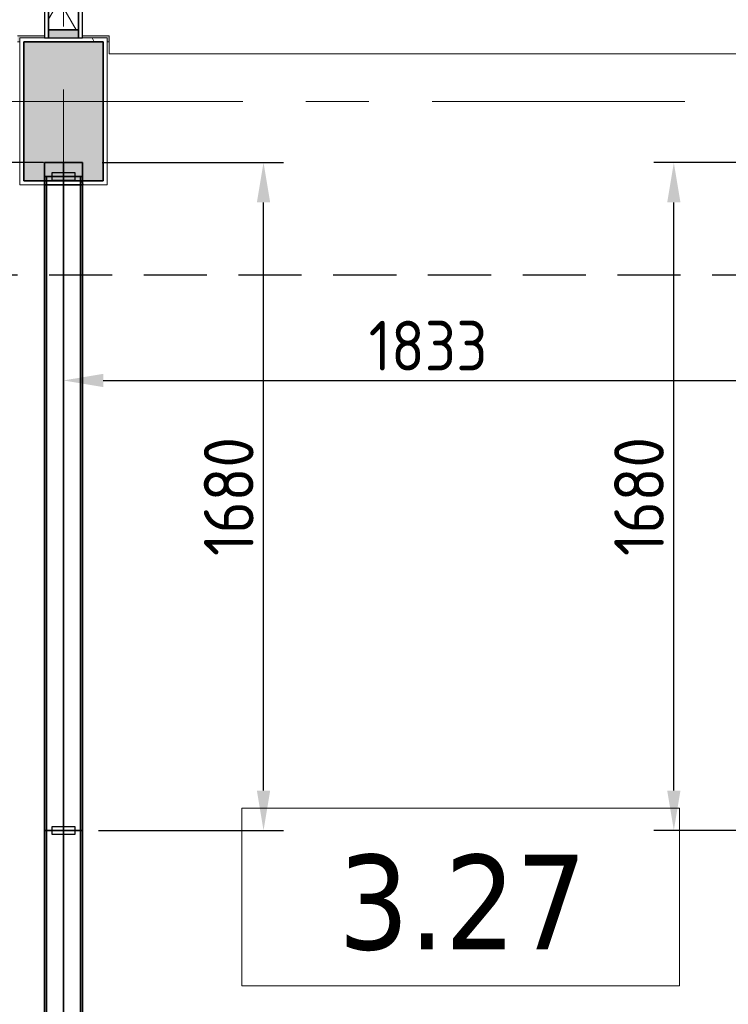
# Model space of a CAD drawing. Extents: x 3165 to 57695, y -7842 to 39081.
# Tile 31 of 248: x 9907 to 11688, y 33557 to 36034. Entities that reach past the tile are written whole.
import ezdxf
from ezdxf.enums import TextEntityAlignment as Align

# ---------------------------------------------------------------- set-up
doc = ezdxf.new("R2010")
doc.units = 0
doc.header["$LTSCALE"] = 50
doc.header["$PDSIZE"] = -5
doc.linetypes.add('HIDDEN2', pattern=[4.7625, 3.175, -1.5875])
doc.linetypes.add('Onderlegger 3e verdieping$0$stramien', pattern=[22.225, 12.7, -3.175, 3.175, -3.175])
doc.layers.get('0').update_dxf_attribs({"linetype": 'CONTINUOUS'})
doc.layers.get('DEFPOINTS').update_dxf_attribs({"linetype": 'CONTINUOUS'})
for name, color, linetype in [('AS-A38--_F----5', 2, 'CONTINUOUS'), ('AS-A38--_F---4-', 9, 'CONTINUOUS'), ('AS-I38-M_F----5_Muuraansluitingen', 7, 'CONTINUOUS'), ('AS-I38-M_F----5_Wandmodulen', 7, 'CONTINUOUS'), ('AS-L38--', 7, 'CONTINUOUS'), ('AS-L38--_F----5', 7, 'CONTINUOUS'), ('AS-L38--_F---4-', 7, 'CONTINUOUS'), ('AS-L38--_F-23--', 3, 'CONTINUOUS'), ('AS-L38--_F1-----', 2, 'CONTINUOUS'), ('AS-L38--_F123--', 7, 'CONTINUOUS'), ('AS-L38GL_F---4-', 2, 'CONTINUOUS'), ('AS-L38GL_F123--', 3, 'CONTINUOUS'), ('AS-M38--_F123--_Wandlengte', 1, 'CONTINUOUS')]:
    doc.layers.add(name, color=color, linetype=linetype)
doc.layers.add('AS-I38-1_F----5', color=2, linetype='CONTINUOUS', plot=False)
doc.layers.add('IWHULPLIJN', color=40, linetype='CONTINUOUS', plot=False)
for name, color, linetype, lineweight in [('Onderlegger 3e verdieping$0$A-AREA-IDEN', 8, 'CONTINUOUS', 18), ('Onderlegger 3e verdieping$0$A-DETL-MBND', 8, 'CONTINUOUS', 18), ('Onderlegger 3e verdieping$0$A-FLOR-OTLN', 8, 'CONTINUOUS', 18), ('Onderlegger 3e verdieping$0$A-GENM', 8, 'CONTINUOUS', 18), ('Onderlegger 3e verdieping$0$A-GLAZ', 8, 'CONTINUOUS', 25), ('Onderlegger 3e verdieping$0$A-GLAZ-CWMG', 8, 'CONTINUOUS', 18), ('Onderlegger 3e verdieping$0$A-WALL-MBNI', 8, 'CONTINUOUS', 25), ('Onderlegger 3e verdieping$0$S-COLS', 8, 'CONTINUOUS', 18), ('Onderlegger 3e verdieping$0$S-GRID', 8, 'CONTINUOUS', 18)]:
    doc.layers.add(name, color=color, linetype=linetype, lineweight=lineweight)
doc.styles.add('Onderlegger 3e verdieping$0$Tahoma_1', font='TAHOMA.TTF', dxfattribs={"height": 238.040123})
doc.styles.get("Standard").update_dxf_attribs({"font": 'isocp.shx'})
doc.dimstyles.new('CWall_F2_Wandlengte', dxfattribs={"dimscale": 50, "dimtxt": 2.5, "dimasz": 2, "dimexe": 1, "dimexo": 1, "dimgap": 0.5, "dimtad": 1, "dimdec": 0, "dimdsep": 46, "dimtxsty": 'Standard', "dimcen": 2.5, "dimclrt": 2, "dimadec": 0, "dimazin": 0, "dimtfac": 1, "dimtdec": 0, "dimtix": 1, "dimtmove": 2, "dimatfit": 0, "dimfxl": 0, "dimtolj": 1, "dimtzin": 0, "dimarcsym": 0})
pattern_1 = [(60, (616, 2090), (-43300, 25000), [300, -50000]), (60, (690, 2164), (-43300, 25000), [100, -50000]), (60, (645, 2190), (-43300, 25000), [100, -50000]), (150, (780, 2170), (-25000, -43300), [200, -50000])]
pattern_2 = [(0, (691.5, 1360), (29.7656, 59.5312), [0, -59.5312])]
pattern_3 = [(60, (616, 1230), (-43300, 25000), [300, -50000]), (60, (690, 1304), (-43300, 25000), [100, -50000]), (60, (645, 1330), (-43300, 25000), [100, -50000]), (150, (780, 1310), (-25000, -43300), [200, -50000])]
pattern_4 = [(60, (616, 370), (-43300, 25000), [300, -50000]), (60, (690, 444), (-43300, 25000), [100, -50000]), (60, (645, 470), (-43300, 25000), [100, -50000]), (150, (780, 450), (-25000, -43300), [200, -50000])]
pattern_5 = [(60, (750, 370), (-43300, 25000), [300, -50000]), (60, (820, 444), (-43300, 25000), [100, -50000]), (60, (776, 470), (-43300, 25000), [100, -50000]), (150, (910, 450), (-25000, -43300), [200, -50000])]
pattern_6 = [(60, (750, 1230), (-43300, 25000), [300, -50000]), (60, (820, 1304), (-43300, 25000), [100, -50000]), (60, (776, 1330), (-43300, 25000), [100, -50000]), (150, (910, 1310), (-25000, -43300), [200, -50000])]
pattern_7 = [(0, (822.5, 1360), (29.7656, 59.5312), [0, -59.5312])]
pattern_8 = [(60, (750, 2090), (-43300, 25000), [300, -50000]), (60, (820, 2164), (-43300, 25000), [100, -50000]), (60, (776, 2190), (-43300, 25000), [100, -50000]), (150, (910, 2170), (-25000, -43300), [200, -50000])]

# ---------------------------------------------------------------- blocks, each defined once
blk = doc.blocks.new('Onderlegger 3e verdieping$0$42_KA leemstuc betonkolomafwerking - Type-V76-Plotview 3e Verdieping - schaal 1 op 100')
at = {"layer": 'Onderlegger 3e verdieping$0$A-GENM'}
h = blk.add_hatch(dxfattribs=at)
h.set_pattern_fill('FP_173', color=256, style=0, pattern_type=2)
h.set_pattern_definition([(0, (-10183.6, -35895.2), (406.4, 101.6), [33.528, -271.272, 33.528, -1896.872]), (0, (-10183.6, -35895.2), (406.4, 101.6), [-338.328, -271.272, 33.528, -576.072, -1016]), (0, (-10183.6, -35895.2), (406.4, 101.6), [-1219.2, 33.528, -271.272, 33.528, -677.672]), (0, (-10183.6, -35895.2), (406.4, 101.6), [-1557.528, -169.672, 33.528, -474.472]), (120, (-10031.2, -35844.4), (-291.18818, 301.15272), [33.528, -271.272, 33.528, -1896.872]), (120, (-10031.2, -35844.4), (-291.18818, 301.15272), [-338.328, -271.272, 33.528, -576.072, -1016]), (120, (-10031.2, -35844.4), (-291.18818, 301.15272), [-1219.2, 33.528, -271.272, 33.528, -677.672]), (120, (-10031.2, -35844.4), (-291.18818, 301.15272), [-1557.528, -169.672, 33.528, -474.472]), (240, (-9980.4, -35641.2), (-115.21182, -402.75272), [33.528, -271.272, 33.528, -1896.872]), (240, (-9980.4, -35641.2), (-115.21182, -402.75272), [-338.328, -271.272, 33.528, -576.072, -1016]), (240, (-9980.4, -35641.2), (-115.21182, -402.75272), [-1219.2, 33.528, -271.272, 33.528, -677.672]), (240, (-9980.4, -35641.2), (-115.21182, -402.75272), [-1557.528, -169.672, 33.528, -474.472])])
h.paths.add_polyline_path([(-277, -277), (-57, -277), (-57, 93), (-277, 93), (-277, -48)], flags=0)
h.paths.add_polyline_path([(-267, -267), (-267, 83), (-67, 83), (-67, -267)], flags=0)
for p, q in [((-57, 93), (-277, 93)), ((-277, 93), (-277, -277)), ((-267, 83), (-67, 83)), ((-267, -267), (-267, 83)), ((-67, 83), (-67, -267)), ((-57, -277), (-57, 93)), ((-67, -267), (-267, -267)), ((-277, -277), (-57, -277))]:
    blk.add_line(p, q, dxfattribs=at)
blk = doc.blocks.new('Onderlegger 3e verdieping$0$22_KA_systeempanel_dicht - staal-10156846-Plotview 3e Verdieping - schaal 1 op 100')
at = {"layer": 'Onderlegger 3e verdieping$0$A-GLAZ', "lineweight": 18}
h = blk.add_hatch(color=256, dxfattribs=at)
h.paths.add_polyline_path([(-50, 37.5), (-50, -37.5), (-30, -37.5), (-30, 37.5)], flags=0)
h.paths.add_polyline_path([(30, -37.5), (50, -37.5), (50, 37.5), (30, 37.5)], flags=0)
h = blk.add_hatch(dxfattribs=at)
h.set_pattern_fill('FP_232', color=256, style=0, pattern_type=2)
h.set_pattern_definition([(330, (-36038.2, 10016.6), (60, 103.92305), []), (30, (-36038.2, 10016.6), (-60, 103.92305), [])])
h.paths.add_polyline_path([(-30, -37.5), (30, -37.5), (30, 37.5), (-30, 37.5)], flags=0)
at = {"layer": 'Onderlegger 3e verdieping$0$A-GLAZ'}
for p, q in [((50, 47.5), (-50, 47.5)), ((-50, 47.5), (-50, 37.5)), ((-50, 37.5), (50, 37.5)), ((-30, 37.5), (-50, 37.5)), ((-50, 37.5), (-50, -37.5)), ((30, 37.5), (-30, 37.5)), ((-30, 37.5), (-30, -37.5)), ((-30, -37.5), (-30, 37.5)), ((30, -37.5), (30, 37.5)), ((50, 37.5), (30, 37.5)), ((30, 37.5), (30, -37.5)), ((50, 37.5), (50, 47.5)), ((50, -37.5), (50, 37.5)), ((50, -37.5), (-50, -37.5)), ((-50, -37.5), (-50, -47.5)), ((-50, -37.5), (-30, -37.5)), ((-50, -47.5), (50, -47.5)), ((-30, -37.5), (30, -37.5)), ((30, -37.5), (50, -37.5)), ((50, -47.5), (50, -37.5))]:
    blk.add_line(p, q, dxfattribs=at)
blk = doc.blocks.new('Onderlegger 3e verdieping$0$43_KA_stucwerk tegen borstwering onderkant verdieping1 - 43_KA_stucwerk tegen borstwering onderkant verdieping-10163052-Plotview 3e Verdieping - schaal 1 op 100')
at = {"layer": 'Onderlegger 3e verdieping$0$A-DETL-MBND'}
h = blk.add_hatch(color=256, dxfattribs=at)
h.paths.add_polyline_path([(54137, 2578.2), (54286.6, 2578.2), (54286.6, 3088), (54283.1, 3088), (54282, 2828.4), (54216.6, 2828.4), (54216.6, 2668.2), (54036.6, 2667.4), (54036.6, 2578.2)], flags=0)
h.paths.add_polyline_path([(54286.6, 4401), (54286.6, 4921.4), (54283.1, 4921.4), (54283.1, 4401)], flags=0)
h.paths.add_polyline_path([(54212.4, 4491.5), (54212.4, 4551.9), (54207.4, 4551.9), (54207.4, 4496.5), (54186.6, 4496.5), (54186.6, 4491.5), (54207.4, 4491.5)], flags=0)
h.paths.add_polyline_path([(54212.4, 4771.9), (54212.4, 4831.9), (54186.6, 4831.9), (54187.6, 4826.9), (54207.4, 4826.9), (54207.4, 4771.9)], flags=0)
h.paths.add_polyline_path([(54283.1, 6234.4), (54286.6, 6234.4), (54286.6, 6754.7), (54283.1, 6754.7), (54283.1, 6324.9)], flags=0)
h.paths.add_polyline_path([(54197.4, 6324.9), (54212.4, 6324.9), (54212.4, 6385.2), (54207.4, 6385.2), (54207.4, 6329.9), (54186.6, 6329.9), (54186.6, 6324.9), (54191.6, 6324.9)], flags=0)
h.paths.add_polyline_path([(54212.4, 6605.2), (54212.4, 6665.2), (54186.6, 6665.2), (54187.6, 6660.2), (54207.4, 6660.2), (54207.4, 6605.2)], flags=0)
h.paths.add_polyline_path([(54283.1, 8067.7), (54286.6, 8067.7), (54286.6, 8280.9), (54283.1, 8280.9), (54283.1, 8132.1)], flags=0)
h.paths.add_polyline_path([(54207.4, 8158.2), (54212.4, 8158.2), (54212.4, 8218.5), (54207.4, 8218.5), (54207.4, 8163.2), (54186.6, 8163.2), (54186.6, 8158.2), (54197.4, 8158.2)], flags=0)
h.paths.add_polyline_path([(54286.6, 8375.9), (54286.6, 8588.1), (54283.1, 8588.1), (54283.1, 8375.9)], flags=0)
h.paths.add_polyline_path([(54212.4, 8438.5), (54212.4, 8498.5), (54186.6, 8498.5), (54187.6, 8493.5), (54207.4, 8493.5), (54207.4, 8438.5)], flags=0)
h.paths.add_polyline_path([(54283.1, 9901.1), (54286.6, 9901.1), (54286.6, 10421.4), (54283.1, 10421.4), (54283.1, 9991.5)], flags=0)
h.paths.add_polyline_path([(54212.4, 9991.5), (54212.4, 10051.9), (54207.4, 10051.9), (54207.4, 9996.5), (54186.6, 9996.5), (54186.6, 9991.5), (54207.4, 9991.5)], flags=0)
h.paths.add_polyline_path([(54212.4, 10271.9), (54212.4, 10331.9), (54186.6, 10331.9), (54187.6, 10326.9), (54207.4, 10326.9), (54207.4, 10271.9)], flags=0)
h.paths.add_polyline_path([(54283.1, 11734.4), (54286.6, 11734.4), (54286.6, 11947.7), (54283.1, 11947.7), (54283.1, 11813)], flags=0)
h.paths.add_polyline_path([(54197.4, 11824.9), (54212.4, 11824.9), (54212.4, 11885.2), (54207.4, 11885.2), (54207.4, 11829.9), (54186.6, 11829.9), (54186.6, 11824.9)], flags=0)
h.paths.add_polyline_path([(54283.1, 12042.7), (54286.6, 12042.7), (54286.6, 12254.7), (54283.1, 12254.7), (54283.1, 12165.2)], flags=0)
h.paths.add_polyline_path([(54212.4, 12105.2), (54212.4, 12165.2), (54186.6, 12165.2), (54187.6, 12160.2), (54207.4, 12160.2), (54207.4, 12105.2)], flags=0)
h.paths.add_polyline_path([(54283.1, 13567.7), (54286.6, 13567.7), (54286.6, 14088.7), (54283.1, 14088.7), (54283.1, 13658.2)], flags=0)
h.paths.add_polyline_path([(54207.4, 13658.2), (54212.4, 13658.2), (54212.4, 13718.5), (54207.4, 13718.5), (54207.4, 13663.2), (54186.6, 13663.2), (54186.6, 13658.2), (54197.4, 13658.2)], flags=0)
h.paths.add_polyline_path([(54207.4, 13938.5), (54212.4, 13938.5), (54212.4, 13998.5), (54186.6, 13998.5), (54187.6, 13993.5), (54207.4, 13993.5), (54207.4, 13958.5)], flags=0)
h.paths.add_polyline_path([(54286.6, 15401.7), (54286.6, 15922), (54283.1, 15922), (54283.1, 15401.7)], flags=0)
h.paths.add_polyline_path([(54186.6, 15491.5), (54212.4, 15491.5), (54212.4, 15551.9), (54207.4, 15551.9), (54207.4, 15496.5), (54186.6, 15496.5), (54186.6, 15493.9)], flags=0)
h.paths.add_polyline_path([(54207.4, 15771.9), (54212.4, 15771.9), (54212.4, 15831.9), (54186.6, 15831.9), (54187.6, 15826.9), (54207.4, 15826.9), (54207.4, 15791.9)], flags=0)
h.paths.add_polyline_path([(54283.1, 17235), (54286.6, 17235), (54286.6, 17447.4), (54283.1, 17447.4), (54283.1, 17324.9)], flags=0)
h.paths.add_polyline_path([(54207.4, 17324.9), (54212.4, 17324.9), (54212.4, 17385.2), (54207.4, 17385.2), (54207.4, 17329.9), (54186.6, 17329.9), (54186.6, 17324.9), (54197.4, 17324.9)], flags=0)
h.paths.add_polyline_path([(54286.6, 17542.4), (54286.6, 17755.4), (54283.1, 17755.4), (54283.1, 17542.4)], flags=0)
h.paths.add_polyline_path([(54212.4, 17605.2), (54212.4, 17665.2), (54186.6, 17665.2), (54187.6, 17660.2), (54207.4, 17659.2), (54207.4, 17605.2)], flags=0)
h.paths.add_polyline_path([(54286.6, 19068.4), (54286.6, 19278.7), (54283.1, 19278.7), (54283.1, 19068.4)], flags=0)
h.paths.add_polyline_path([(54197.4, 19158.2), (54212.4, 19158.2), (54212.4, 19218.5), (54207.4, 19218.5), (54207.4, 19163.2), (54186.6, 19163.2), (54186.6, 19158.2), (54191.6, 19158.2)], flags=0)
h.paths.add_polyline_path([(54286.6, 19373.7), (54286.6, 19588), (54283.1, 19588), (54283.1, 19373.7)], flags=0)
h.paths.add_polyline_path([(54207.4, 19438.5), (54212.4, 19438.5), (54212.4, 19498.5), (54186.6, 19498.5), (54186.6, 19493.5), (54207.4, 19493.5), (54207.4, 19458.5)], flags=0)
h.paths.add_polyline_path([(54286.6, 20901), (54286.6, 21113.7), (54283.1, 21113.7), (54283.1, 20901)], flags=0)
h.paths.add_polyline_path([(54187.7, 20991.2), (54212.4, 20991.2), (54212.4, 21051.9), (54207.4, 21051.9), (54207.4, 20996.2), (54186.6, 20996.2), (54186.6, 20991.2)], flags=0)
h.paths.add_polyline_path([(54283.1, 21208.7), (54286.6, 21208.7), (54286.6, 21421.4), (54283.1, 21421.4), (54283.1, 21331.5)], flags=0)
h.paths.add_polyline_path([(54212.4, 21271.9), (54212.4, 21331.5), (54186.6, 21331.5), (54186.6, 21326.5), (54207.4, 21326.5), (54207.4, 21271.9)], flags=0)
h.paths.add_polyline_path([(54286.6, 22734.4), (54286.6, 23254.7), (54283.1, 23254.7), (54283.1, 22734.4)], flags=0)
h.paths.add_polyline_path([(54197.4, 22824.9), (54212.4, 22824.9), (54212.4, 22885.2), (54207.4, 22885.2), (54207.4, 22829.9), (54186.6, 22829.9), (54187.7, 22824.9), (54191.6, 22824.9)], flags=0)
h.paths.add_polyline_path([(54212.4, 23105.2), (54212.4, 23165.2), (54186.6, 23165.2), (54186.6, 23160.2), (54207.4, 23160.2), (54207.4, 23105.2)], flags=0)
h.paths.add_polyline_path([(54286.6, 24567.7), (54286.6, 25088), (54283.1, 25088), (54283.1, 24567.7)], flags=0)
h.paths.add_polyline_path([(54186.6, 24658.2), (54212.4, 24658.2), (54212.4, 24718.5), (54207.4, 24718.5), (54207.4, 24663.2), (54186.6, 24663.2)], flags=0)
h.paths.add_polyline_path([(54212.4, 24938.5), (54212.4, 24998.5), (54186.6, 24998.5), (54186.6, 24993.5), (54207.4, 24993.5), (54207.4, 24938.5)], flags=0)
h.paths.add_polyline_path([(54286.6, 26401), (54286.6, 26614.2), (54283.1, 26614.2), (54283.1, 26401)], flags=0)
h.paths.add_polyline_path([(54212.4, 26491.5), (54212.4, 26551.9), (54207.4, 26551.9), (54207.4, 26496.5), (54186.6, 26496.5), (54187.7, 26491.5), (54207.4, 26491.5)], flags=0)
h.paths.add_polyline_path([(54286.6, 26709.2), (54286.6, 26921.4), (54283.1, 26921.4), (54283.1, 26709.2)], flags=0)
h.paths.add_polyline_path([(54212.4, 26771.9), (54212.4, 26831.9), (54186.6, 26831.9), (54186.6, 26826.9), (54207.4, 26826.9), (54207.4, 26771.9)], flags=0)
h.paths.add_polyline_path([(54283.1, 28234.4), (54286.6, 28234.4), (54286.6, 28754.7), (54283.1, 28754.7), (54283.1, 28268.9)], flags=0)
h.paths.add_polyline_path([(54197.4, 28324.9), (54212.4, 28324.9), (54212.4, 28385.2), (54207.4, 28385.2), (54207.4, 28329.9), (54186.6, 28329.9), (54187.7, 28324.9)], flags=0)
h.paths.add_polyline_path([(54212.4, 28605.2), (54212.4, 28665.2), (54186.6, 28665.2), (54186.6, 28660.2), (54207.4, 28660.2), (54207.4, 28605.2)], flags=0)
h.paths.add_polyline_path([(54283.1, 30067.7), (54286.6, 30067.7), (54286.6, 30280.9), (54283.1, 30280.9), (54283.1, 30158.2)], flags=0)
h.paths.add_polyline_path([(54191.6, 30158.2), (54212.4, 30158.2), (54212.4, 30218.5), (54207.4, 30217.6), (54207.4, 30163.2), (54186.6, 30163.2), (54187.7, 30158.2)], flags=0)
h.paths.add_polyline_path([(54286.6, 30375.9), (54286.6, 30588), (54283.1, 30588), (54283.1, 30375.9)], flags=0)
h.paths.add_polyline_path([(54207.4, 30438.5), (54212.4, 30438.5), (54212.4, 30498.5), (54186.6, 30498.5), (54186.6, 30493.5), (54207.4, 30493.5), (54207.4, 30458.5)], flags=0)
h.paths.add_polyline_path([(54283.1, 31901), (54286.6, 31901), (54286.6, 32421.4), (54283.1, 32421.4), (54283.1, 31949.8)], flags=0)
h.paths.add_polyline_path([(54187.7, 31991.5), (54212.4, 31991.5), (54212.4, 32051.9), (54207.4, 32051.9), (54207.4, 31996.5), (54186.6, 31996.5), (54186.6, 31991.5)], flags=0)
h.paths.add_polyline_path([(54207.4, 32271.9), (54212.4, 32271.9), (54212.4, 32331.9), (54186.6, 32331.9), (54186.6, 32326.9), (54207.4, 32326.9), (54207.4, 32291.9)], flags=0)
h.paths.add_polyline_path([(54286.6, 33734.4), (54286.6, 34255.4), (54283.1, 34255.4), (54283.1, 33734.4)], flags=0)
h.paths.add_polyline_path([(54186.6, 33824.9), (54212.4, 33824.9), (54212.4, 33885.2), (54207.4, 33885.2), (54207.4, 33829.9), (54186.6, 33829.9)], flags=0)
h.paths.add_polyline_path([(54207.4, 34105.2), (54212.4, 34105.2), (54212.4, 34165.2), (54186.6, 34165.2), (54186.9, 34160.2), (54207.4, 34160.2), (54207.4, 34115)], flags=0)
h.paths.add_polyline_path([(54283.4, 35568.4), (54286.6, 35568.4), (54286.6, 36078.2), (54036.6, 36078.2), (54036.6, 35993.5), (54202.4, 35993.5), (54202.4, 35663.2), (54186.6, 35663.2), (54186.6, 35658.2), (54207.4, 35658.2), (54207.4, 35827.9), (54283.1, 35827.9), (54283.1, 35568.4)], flags=0)
h.paths.add_polyline_path([(19068.1, 35978.2), (19076.6, 35978.2), (19076.6, 36078.2), (18923.1, 36078.2), (18923.1, 36074.7), (19068.1, 36074.7), (19068.1, 35978.3)], flags=0)
h.paths.add_polyline_path([(17464.9, 35978.2), (17464.9, 35993.2), (17234.8, 35993.2), (17234.8, 35978.2), (17239.9, 35978.2), (17240, 35988.2), (17460, 35988.2), (17460, 35978.2)], flags=0)
h.paths.add_polyline_path([(15626.6, 35978.2), (15631.6, 35978.2), (15631.6, 35993.2), (15401.4, 35993.2), (15401.4, 35978.2), (15406.6, 35978.2), (15406.6, 35988.2), (15626.6, 35988.2)], flags=0)
h.paths.add_polyline_path([(13568.1, 35978.2), (13573.3, 35978.2), (13573.3, 35988.2), (13635.8, 35989.2), (13635.8, 35993.2), (13568.1, 35993.2), (13568.1, 35988.2)], flags=0)
h.paths.add_polyline_path([(13798.3, 35978.2), (13798.3, 35993.2), (13730.8, 35993.2), (13730.8, 35988.2), (13793.3, 35988.2), (13793.3, 35978.2)], flags=0)
h.paths.add_polyline_path([(11734.8, 35978.2), (11739.9, 35978.2), (11740, 35988.2), (11802.4, 35989), (11802.4, 35993.2), (11734.8, 35993.2), (11734.8, 35988.2)], flags=0)
h.paths.add_polyline_path([(10131.6, 35978.2), (10131.6, 35993.2), (10064.1, 35993.2), (10064.1, 35988.2), (10126.6, 35988.2), (10126.6, 35978.2)], flags=0)
h.paths.add_polyline_path([(11964.9, 35978.2), (11964.9, 35993.2), (11897.4, 35993.2), (11897.4, 35988.2), (11960, 35988.2), (11960, 35978.2)], flags=0)
h.paths.add_polyline_path([(9901.4, 35978.2), (9906.6, 35978.2), (9906.6, 35988.2), (9969.1, 35988.2), (9969.1, 35993.2), (9901.4, 35993.2), (9901.4, 35988.2)], flags=0)
h.paths.add_polyline_path([(8298.3, 35978.2), (8298.3, 35993.2), (8068.1, 35993.2), (8068.1, 35978.2), (8073.3, 35978.2), (8073.3, 35988.2), (8293.3, 35988.2), (8293.3, 35978.2)], flags=0)
h.paths.add_polyline_path([(6460, 35978.2), (6464.9, 35978.2), (6464.9, 35993.2), (6234.8, 35993.2), (6234.8, 35978.2), (6239.9, 35978.2), (6240, 35988.2), (6460, 35988.2)], flags=0)
h.paths.add_polyline_path([(4626.6, 35978.2), (4631.6, 35978.2), (4631.6, 35993.2), (4516.6, 35993.2), (4516.6, 35988.2), (4626.6, 35988.2)], flags=0)
h.paths.add_polyline_path([(11589.8, 36074.7), (11802.4, 36074.7), (11802.4, 36078.2), (11589.8, 36078.2)], flags=0)
h.paths.add_polyline_path([(13423.1, 36074.7), (13635.8, 36074.7), (13635.8, 36078.2), (13423.1, 36078.2)], flags=0)
h.paths.add_polyline_path([(17089.8, 36074.7), (17610.1, 36074.7), (17610.1, 36078.2), (17089.8, 36078.2)], flags=0)
h.paths.add_polyline_path([(10198.2, 36074.7), (10276.8, 36074.7), (10276.8, 36078.2), (10064.1, 36078.2), (10064.1, 36074.7), (10131.6, 36074.7)], flags=0)
h.paths.add_polyline_path([(13798.3, 36074.7), (13943.4, 36074.7), (13943.4, 36078.2), (13730.8, 36078.2), (13730.8, 36074.7)], flags=0)
h.paths.add_polyline_path([(15767.9, 36074.7), (15776.8, 36074.7), (15776.8, 36078.2), (15256.4, 36078.2), (15256.4, 36074.7), (15631.6, 36074.7)], flags=0)
h.paths.add_polyline_path([(12110.1, 36074.7), (12110.1, 36078.2), (11897.4, 36078.2), (11897.4, 36074.7), (12054.7, 36074.7)], flags=0)
h.paths.add_polyline_path([(4557, 36074.7), (4776.8, 36074.7), (4776.8, 36078.2), (4516.6, 36078.2), (4516.6, 36074.7)], flags=0)
h.paths.add_polyline_path([(9901.4, 36074.7), (9969.1, 36074.7), (9969.1, 36078.2), (9756.4, 36078.2), (9756.4, 36074.7), (9888.7, 36074.7)], flags=0)
h.paths.add_polyline_path([(8032.2, 36074.7), (8443.4, 36074.7), (8443.4, 36078.2), (7923.1, 36078.2), (7923.1, 36074.7)], flags=0)
h.paths.add_polyline_path([(6610.1, 36074.7), (6610.1, 36078.2), (6089.8, 36078.2), (6089.8, 36074.7), (6485, 36074.7)], flags=0)
blk.add_line((10126.6, 35978.2), (10126.6, 35988.2), dxfattribs=at)
blk = doc.blocks.new('Onderlegger 3e verdieping$0$vensterbank tweede verdieping2 - vensterbank tweede verdieping-12045771-Plotview 3e Verdieping - schaal 1 op 100')
at = {"layer": 'Onderlegger 3e verdieping$0$A-GLAZ', "lineweight": 18}
for p, q in [((9901.4, 35993.2), (9969.1, 35993.2)), ((10064.1, 35993.2), (10131.6, 35993.2)), ((10131.6, 35993.2), (10131.6, 35948.2)), ((10131.6, 35948.2), (11734.8, 35948.2))]:
    blk.add_line(p, q, dxfattribs=at)
blk = doc.blocks.new('Onderlegger 3e verdieping$0$00_KU ruimtetag groot - 00_KU ruimtetag groot-3653893-Plotview 3e Verdieping - schaal 1 op 100')
at = {"layer": 'Onderlegger 3e verdieping$0$A-AREA-IDEN'}
for p, q in [((5.5, 2.164), (-5.5, 2.164)), ((-5.5, 2.164), (-5.5, -2.302)), ((5.5, -2.302), (5.5, 2.164)), ((-5.5, -2.302), (5.5, -2.302))]:
    blk.add_line(p, q, dxfattribs=at)
blk = doc.blocks.new('Onderlegger 3e verdieping')
at = {"layer": 'Onderlegger 3e verdieping$0$S-COLS', "lineweight": 5}
blk.add_hatch(color=256, dxfattribs=at).paths.add_polyline_path([(10116.6, 35628.2), (10116.6, 35978.2), (9916.6, 35978.2), (9916.6, 35628.2)], flags=0)
at = {"layer": 'Onderlegger 3e verdieping$0$A-FLOR-OTLN'}
for p, q in [((9906.6, 35978.2), (9901.4, 35978.2)), ((10131.6, 35978.2), (10126.6, 35978.2))]:
    blk.add_line(p, q, dxfattribs=at)
at = {"layer": 'Onderlegger 3e verdieping$0$A-GLAZ-CWMG', "lineweight": 35}
blk.add_line((10064.1, 35618.2), (9969.1, 35618.2), dxfattribs=at)
at = {"layer": 'Onderlegger 3e verdieping$0$S-COLS', "lineweight": 35}
for p, q in [((10116.6, 35978.2), (9916.6, 35978.2)), ((9916.6, 35978.2), (9916.6, 35628.2)), ((10116.6, 35628.2), (10116.6, 35978.2)), ((9916.6, 35628.2), (10116.6, 35628.2))]:
    blk.add_line(p, q, dxfattribs=at)
at = {"layer": 'Onderlegger 3e verdieping$0$S-GRID', "linetype": 'Onderlegger 3e verdieping$0$stramien'}
for p, q in [((10016.6, 38080.6), (10016.6, 16252.6)), ((3164.6, 35828.2), (56107.8, 35828.2))]:
    blk.add_line(p, q, dxfattribs=at)
at = {"layer": 'Onderlegger 3e verdieping$0$A-AREA-IDEN', "xscale": 99.99999999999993, "yscale": 99.99999999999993, "zscale": 99.99999999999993}
blk.add_blockref('Onderlegger 3e verdieping$0$00_KU ruimtetag groot - 00_KU ruimtetag groot-3653893-Plotview 3e Verdieping - schaal 1 op 100', (11015, 33833.8), dxfattribs=at)
at = {"layer": 'Onderlegger 3e verdieping$0$A-GENM'}
blk.add_blockref('Onderlegger 3e verdieping$0$42_KA leemstuc betonkolomafwerking - Type-V76-Plotview 3e Verdieping - schaal 1 op 100', (10183.6, 35895.2), dxfattribs=at)
at = {"layer": 'Onderlegger 3e verdieping$0$A-GLAZ'}
blk.add_blockref('Onderlegger 3e verdieping$0$vensterbank tweede verdieping2 - vensterbank tweede verdieping-12045771-Plotview 3e Verdieping - schaal 1 op 100', (0, 0), dxfattribs=at)
at = {"layer": 'Onderlegger 3e verdieping$0$A-GLAZ', "lineweight": 18, "rotation": 90}
blk.add_blockref('Onderlegger 3e verdieping$0$22_KA_systeempanel_dicht - staal-10156846-Plotview 3e Verdieping - schaal 1 op 100', (10016.6, 36038.2), dxfattribs=at)
at = {"layer": 'Onderlegger 3e verdieping$0$A-WALL-MBNI', "lineweight": 18}
blk.add_blockref('Onderlegger 3e verdieping$0$43_KA_stucwerk tegen borstwering onderkant verdieping1 - 43_KA_stucwerk tegen borstwering onderkant verdieping-10163052-Plotview 3e Verdieping - schaal 1 op 100', (0, 0), dxfattribs=at)
at = {"layer": 'Onderlegger 3e verdieping$0$A-AREA-IDEN', "insert": (11019.6, 33933.1), "char_height": 238.04, "width": 768, "attachment_point": 2, "line_spacing_factor": 1.000232, "style": 'Onderlegger 3e verdieping$0$Tahoma_1'}
blk.add_mtext('3.27', dxfattribs=at)
blk = doc.blocks.new('BvnAans-_CTA01')
at = {"layer": 'AS-L38--_F----5', "color": 0, "invisible_edges": 10}
blk.add_3dface([(0, 0), (1, 0), (1, 0, 1), (0, 0, 1)], dxfattribs=at)
at = {"layer": 'AS-L38--_F---4-', "invisible_edges": 10}
for points in [[(0, 0.5), (1, 0.5), (1, 0.5, 1), (0, 0.5, 1)], [(0, -0.5), (1, -0.5), (1, -0.5, 1), (0, -0.5, 1)]]:
    blk.add_3dface(points, dxfattribs=at)
at = {"layer": 'AS-L38--_F---4-'}
blk.add_3dface([(0, -0.5, 1), (0, 0.5, 1), (1, 0.5, 1), (1, -0.5, 1)], dxfattribs=at)
blk = doc.blocks.new('OndrAans_CTA01')
at = {"layer": 'AS-L38--_F----5', "color": 0, "invisible_edges": 10}
blk.add_3dface([(0, 0), (1, 0), (1, 0, 1), (0, 0, 1)], dxfattribs=at)
at = {"layer": 'AS-L38--_F---4-', "invisible_edges": 10}
for points in [[(0, 0.5), (1, 0.5), (1, 0.5, 1), (0, 0.5, 1)], [(0, -0.5), (1, -0.5), (1, -0.5, 1), (0, -0.5, 1)]]:
    blk.add_3dface(points, dxfattribs=at)
at = {"layer": 'AS-L38--_F123--', "color": 0}
blk.add_3dface([(0, -0.5), (1, -0.5), (1, 0.5), (0, 0.5)], dxfattribs=at)
blk = doc.blocks.new('Q0WDSTL-_CTA01')
at = {"layer": 'AS-L38--_F-23--'}
for p, q in [((0, 0.3), (0, 0.5)), ((0, -0.3), (0, -0.5))]:
    blk.add_line(p, q, dxfattribs=at)
at = {"layer": 'AS-L38--_F-23--', "color": 1}
blk.add_lwpolyline([(0, 0.3), (1, 0.3), (1, -0.3), (0, -0.3)], dxfattribs=at)
at = {"layer": 'AS-L38--_F1-----'}
blk.add_lwpolyline([(0, 0.5), (0, -0.5)], dxfattribs=at)
blk = doc.blocks.new('QPGLAS--_CTA01')
at = {"layer": 'AS-L38--_F----5', "color": 0}
blk.add_3dface([(0, 0), (1, 0), (1, 0, 1), (0, 0, 1)], dxfattribs=at)
at = {"layer": 'AS-L38GL_F123--'}
blk.add_line((0, 0), (1, 0), dxfattribs=at)
at = {"layer": 'AS-L38GL_F---4-'}
mesh = blk.add_polymesh((6, 3), dxfattribs=at)
for k, corner in enumerate([(1, -0.45, 1), (1, -0.45), (1, -0.45), (0, -0.45, 1), (0, -0.45), (0, -0.45), (0, 0.45, 1), (0, 0.45), (0, -0.45), (1, 0.45, 1), (1, 0.45), (1, -0.45), (1, 0.45, 1), (1, 0.45, 1), (1, -0.45, 1), (0, 0.45, 1), (0, 0.45, 1), (0, -0.45, 1)]):
    mesh.set_mesh_vertex(divmod(k, 3), corner)
blk = doc.blocks.new('O4------_CTA01')
blk.add_blockref('QPGLAS--_CTA01', (0, 0))
blk = doc.blocks.new('QWND19--_CTA01')
at = {"layer": 'AS-A38--_F----5', "extrusion": (0, -1, 0)}
h = blk.add_hatch(dxfattribs=at)
h.set_pattern_fill('GLAS2', color=256, scale=50, angle=60, style=0, pattern_type=2)
h.set_pattern_definition(pattern_1)
h.paths.add_polyline_path([(0, 1780), (1383, 1780), (1383, 2660), (0, 2660)])
h = blk.add_hatch(dxfattribs=at)
h.set_pattern_fill('GLAS2', color=256, scale=50, angle=60, style=0, pattern_type=2)
h.set_pattern_definition(pattern_3)
h.paths.add_polyline_path([(0, 940), (1383, 940), (1383, 1780), (0, 1780)])
h = blk.add_hatch(dxfattribs=at)
h.set_pattern_fill('GLAS2', color=256, scale=50, angle=60, style=0, pattern_type=2)
h.set_pattern_definition(pattern_4)
h.paths.add_polyline_path([(0, 60), (1383, 60), (1383, 940), (0, 940)])
h = blk.add_hatch(dxfattribs=at)
h.set_pattern_fill('DOTS', color=256, scale=37.5, style=0)
h.set_pattern_definition(pattern_2)
h.paths.add_polyline_path([(10, 950), (1373, 950), (1373, 1770), (10, 1770)])
at = {"layer": 'AS-A38--_F---4-', "extrusion": (0, -1, 0)}
h = blk.add_hatch(dxfattribs=at)
h.set_pattern_fill('GLAS2', color=256, scale=50, angle=60, style=0, pattern_type=2)
h.set_pattern_definition(pattern_1)
h.paths.add_polyline_path([(0, 1780), (1383, 1780), (1383, 2660), (0, 2660)])
h = blk.add_hatch(dxfattribs=at)
h.set_pattern_fill('GLAS2', color=256, scale=50, angle=60, style=0, pattern_type=2)
h.set_pattern_definition(pattern_3)
h.paths.add_polyline_path([(0, 940), (1383, 940), (1383, 1780), (0, 1780)])
h = blk.add_hatch(dxfattribs=at)
h.set_pattern_fill('GLAS2', color=256, scale=50, angle=60, style=0, pattern_type=2)
h.set_pattern_definition(pattern_4)
h.paths.add_polyline_path([(0, 60), (1383, 60), (1383, 940), (0, 940)])
h = blk.add_hatch(dxfattribs=at)
h.set_pattern_fill('DOTS', color=256, scale=37.5, style=0)
h.set_pattern_definition(pattern_2)
h.paths.add_polyline_path([(10, 950), (1373, 950), (1373, 1770), (10, 1770)])
h = blk.add_hatch(dxfattribs=at)
h.set_pattern_fill('GLAS2', color=256, scale=50, angle=60, style=0, pattern_type=2)
h.set_pattern_definition(pattern_1)
h.paths.add_polyline_path([(0, 1780), (1383, 1780), (1383, 2660), (0, 2660)])
h = blk.add_hatch(dxfattribs=at)
h.set_pattern_fill('GLAS2', color=256, scale=50, angle=60, style=0, pattern_type=2)
h.set_pattern_definition(pattern_3)
h.paths.add_polyline_path([(0, 940), (1383, 940), (1383, 1780), (0, 1780)])
h = blk.add_hatch(dxfattribs=at)
h.set_pattern_fill('GLAS2', color=256, scale=50, angle=60, style=0, pattern_type=2)
h.set_pattern_definition(pattern_4)
h.paths.add_polyline_path([(0, 60), (1383, 60), (1383, 940), (0, 940)])
h = blk.add_hatch(dxfattribs=at)
h.set_pattern_fill('DOTS', color=256, scale=37.5, style=0)
h.set_pattern_definition(pattern_2)
h.paths.add_polyline_path([(10, 950), (1373, 950), (1373, 1770), (10, 1770)])
at = {"layer": 'DEFPOINTS'}
blk.add_point((0, 0, 2700), dxfattribs=at)
at = {"layer": 'AS-L38--', "yscale": 95}
for name, p, xscale, zscale in [('BvnAans-_CTA01', (0, 0, 2660), 1383, 40), ('OndrAans_CTA01', (0, 0), 1383, 60), ('Q0WDSTL-_CTA01', (0, 0), 10, 10), ('O4------_CTA01', (0, 0, 1780), 1383, 880), ('O4------_CTA01', (0, 0, 940), 1383, 840), ('O4------_CTA01', (0, 0, 60), 1383, 880)]:
    blk.add_blockref(name, p, dxfattribs=dict(at, xscale=xscale, zscale=zscale))
at = {"layer": 'AS-L38--', "xscale": 10, "yscale": 95, "zscale": 10, "rotation": 180}
blk.add_blockref('Q0WDSTL-_CTA01', (1383, 0), dxfattribs=at)
at = {"layer": 'AS-I38-1_F----5', "extrusion": (0, -1, 0)}
blk.add_text('2', height=90, dxfattribs=at).set_placement((40, 130))
at = {"layer": 'AS-I38-M_F----5_Wandmodulen', "extrusion": (0, -1, 0)}
blk.add_text('GH', height=125, rotation=90, dxfattribs=at).set_placement((691.5, 2750), align=Align.MIDDLE_LEFT)
blk = doc.blocks.new('*D204')
at = {"layer": 'AS-M38--_F123--_Wandlengte', "color": 0, "lineweight": -2}
for p, q in [((11849.9, 35190.2), (11849.9, 35076.4)), ((10016.6, 35156.3), (10016.6, 35076.4)), ((10116.6, 35126.4), (11749.9, 35126.4))]:
    blk.add_line(p, q, dxfattribs=at)
at = {"layer": 'AS-M38--_F123--_Wandlengte', "color": 0}
for points in [[(10116.6, 35143), (10116.6, 35109.7), (10016.6, 35126.4)], [(11749.9, 35143), (11749.9, 35109.7), (11849.9, 35126.4)]]:
    blk.add_solid(points, dxfattribs=at)
at = {"layer": 'DEFPOINTS', "color": 0}
for p in [(11849.9, 35240.2), (10016.6, 35206.3), (11849.9, 35126.4)]:
    blk.add_point(p, dxfattribs=at)
at = {"layer": 'AS-M38--_F123--_Wandlengte', "color": 2, "insert": (10933.3, 35213.9), "char_height": 125, "attachment_point": 5}
blk.add_mtext('\\A1;1833', dxfattribs=at)
blk = doc.blocks.new('QSRT14--_CTA01')
at = {"layer": 'AS-L38--_F----5', "invisible_edges": 4}
for points in [[(0, 0), (0, 0, 60), (35, 0, 60), (35, 0)], [(0, 0, 2660), (0, 0, 2700), (35, 0, 2700), (35, 0, 2660)]]:
    blk.add_3dface(points, dxfattribs=at)
at = {"layer": 'AS-L38--_F----5'}
blk.add_3dface([(0, 0, 60), (0, 0, 2660), (35, 0, 2660), (35, 0, 60)], dxfattribs=at)
at = {"layer": 'AS-L38--_F---4-', "invisible_edges": 4}
for points in [[(35, 47.5), (35, 47.5, 60), (0, 47.5, 60), (0, 47.5)], [(35, 47.5, 2660), (35, 47.5, 2700), (0, 47.5, 2700), (0, 47.5, 2660)], [(0, -47.5), (0, -47.5, 60), (35, -47.5, 60), (35, -47.5)], [(0, -47.5, 2660), (0, -47.5, 2700), (35, -47.5, 2700), (35, -47.5, 2660)]]:
    blk.add_3dface(points, dxfattribs=at)
at = {"layer": 'AS-L38--_F---4-'}
for points in [[(35, 47.5, 60), (35, 47.5, 2660), (0, 47.5, 2660), (0, 47.5, 60)], [(0, 47.5), (0, 47.5, 60), (0, -47.5, 60), (0, -47.5)], [(0, 47.5, 60), (0, 47.5, 2660), (0, -47.5, 2660), (0, -47.5, 60)], [(0, 47.5, 2660), (0, 47.5, 2700), (0, -47.5, 2700), (0, -47.5, 2660)], [(35, 47.5, 2700), (0, 47.5, 2700), (0, -47.5, 2700), (35, -47.5, 2700)], [(0, -47.5, 60), (0, -47.5, 2660), (35, -47.5, 2660), (35, -47.5, 60)]]:
    blk.add_3dface(points, dxfattribs=at)
at = {"layer": 'AS-L38--_F123--'}
blk.add_lwpolyline([(35, 47.5), (0, 47.5), (0, -47.5), (35, -47.5)], dxfattribs=at)
at = {"layer": 'DEFPOINTS'}
blk.add_point((0, 0, 2700), dxfattribs=at)
at = {"layer": 'AS-L38--', "xscale": 10, "yscale": 95, "zscale": 10, "rotation": 180}
blk.add_blockref('Q0WDSTL-_CTA01', (35, 0), dxfattribs=at)
at = {"layer": 'AS-I38-M_F----5_Muuraansluitingen', "extrusion": (0, -1, 0)}
blk.add_text('4E', height=125, rotation=90, dxfattribs=at).set_placement((0, 2750), align=Align.MIDDLE_LEFT)
blk = doc.blocks.new('*D379')
at = {"layer": 'AS-M38--_F123--_Wandlengte', "color": 0, "lineweight": -2}
for p, q in [((10114.1, 35674.4), (10569.5, 35674.4)), ((10519.5, 34094.4), (10519.5, 35574.4)), ((10104.6, 33994.4), (10569.5, 33994.4))]:
    blk.add_line(p, q, dxfattribs=at)
at = {"layer": 'AS-M38--_F123--_Wandlengte', "color": 0}
for points in [[(10502.8, 35574.4), (10536.2, 35574.4), (10519.5, 35674.4)], [(10502.8, 34094.4), (10536.2, 34094.4), (10519.5, 33994.4)]]:
    blk.add_solid(points, dxfattribs=at)
at = {"layer": 'DEFPOINTS', "color": 0}
for p in [(10064.1, 35674.4), (10519.5, 35674.4), (10054.6, 33994.4)]:
    blk.add_point(p, dxfattribs=at)
at = {"layer": 'AS-M38--_F123--_Wandlengte', "color": 2, "insert": (10432, 34834.4), "char_height": 125, "attachment_point": 5, "rotation": 90}
blk.add_mtext('\\A1;1680', dxfattribs=at)
blk = doc.blocks.new('*D380')
at = {"layer": 'AS-M38--_F123--_Wandlengte', "color": 0, "lineweight": -2}
for p, q in [((11752.1, 35674.4), (11500.9, 35674.4)), ((11550.9, 34094.4), (11550.9, 35574.4)), ((11837.6, 33994.4), (11500.9, 33994.4))]:
    blk.add_line(p, q, dxfattribs=at)
at = {"layer": 'AS-M38--_F123--_Wandlengte', "color": 0}
for points in [[(11534.3, 35574.4), (11567.6, 35574.4), (11550.9, 35674.4)], [(11534.3, 34094.4), (11567.6, 34094.4), (11550.9, 33994.4)]]:
    blk.add_solid(points, dxfattribs=at)
at = {"layer": 'DEFPOINTS', "color": 0}
for p in [(11550.9, 35674.4), (11802.1, 35674.4, 2660), (11887.6, 33994.4)]:
    blk.add_point(p, dxfattribs=at)
at = {"layer": 'AS-M38--_F123--_Wandlengte', "color": 2, "insert": (11463.4, 34834.4), "char_height": 125, "attachment_point": 5, "rotation": 90}
blk.add_mtext('\\A1;1680', dxfattribs=at)
blk = doc.blocks.new('QWND37--_CTA01')
at = {"layer": 'AS-A38--_F----5', "extrusion": (0, -1, 0)}
h = blk.add_hatch(dxfattribs=at)
h.set_pattern_fill('GLAS2', color=256, scale=50, angle=60, style=0, pattern_type=2)
h.set_pattern_definition(pattern_5)
h.paths.add_polyline_path([(0, 60), (1645, 60), (1645, 940), (0, 940)])
h = blk.add_hatch(dxfattribs=at)
h.set_pattern_fill('GLAS2', color=256, scale=50, angle=60, style=0, pattern_type=2)
h.set_pattern_definition(pattern_6)
h.paths.add_polyline_path([(0, 940), (1645, 940), (1645, 1780), (0, 1780)])
h = blk.add_hatch(dxfattribs=at)
h.set_pattern_fill('GLAS2', color=256, scale=50, angle=60, style=0, pattern_type=2)
h.set_pattern_definition(pattern_8)
h.paths.add_polyline_path([(0, 1780), (1645, 1780), (1645, 2660), (0, 2660)])
h = blk.add_hatch(dxfattribs=at)
h.set_pattern_fill('DOTS', color=256, scale=37.5, style=0)
h.set_pattern_definition(pattern_7)
h.paths.add_polyline_path([(10, 950), (1635, 950), (1635, 1770), (10, 1770)])
at = {"layer": 'AS-A38--_F---4-', "extrusion": (0, -1, 0)}
h = blk.add_hatch(dxfattribs=at)
h.set_pattern_fill('GLAS2', color=256, scale=50, angle=60, style=0, pattern_type=2)
h.set_pattern_definition(pattern_5)
h.paths.add_polyline_path([(0, 60), (1645, 60), (1645, 940), (0, 940)])
h = blk.add_hatch(dxfattribs=at)
h.set_pattern_fill('GLAS2', color=256, scale=50, angle=60, style=0, pattern_type=2)
h.set_pattern_definition(pattern_6)
h.paths.add_polyline_path([(0, 940), (1645, 940), (1645, 1780), (0, 1780)])
h = blk.add_hatch(dxfattribs=at)
h.set_pattern_fill('GLAS2', color=256, scale=50, angle=60, style=0, pattern_type=2)
h.set_pattern_definition(pattern_8)
h.paths.add_polyline_path([(0, 1780), (1645, 1780), (1645, 2660), (0, 2660)])
h = blk.add_hatch(dxfattribs=at)
h.set_pattern_fill('DOTS', color=256, scale=37.5, style=0)
h.set_pattern_definition(pattern_7)
h.paths.add_polyline_path([(10, 950), (1635, 950), (1635, 1770), (10, 1770)])
h = blk.add_hatch(dxfattribs=at)
h.set_pattern_fill('GLAS2', color=256, scale=50, angle=60, style=0, pattern_type=2)
h.set_pattern_definition(pattern_5)
h.paths.add_polyline_path([(0, 60), (1645, 60), (1645, 940), (0, 940)])
h = blk.add_hatch(dxfattribs=at)
h.set_pattern_fill('GLAS2', color=256, scale=50, angle=60, style=0, pattern_type=2)
h.set_pattern_definition(pattern_6)
h.paths.add_polyline_path([(0, 940), (1645, 940), (1645, 1780), (0, 1780)])
h = blk.add_hatch(dxfattribs=at)
h.set_pattern_fill('GLAS2', color=256, scale=50, angle=60, style=0, pattern_type=2)
h.set_pattern_definition(pattern_8)
h.paths.add_polyline_path([(0, 1780), (1645, 1780), (1645, 2660), (0, 2660)])
h = blk.add_hatch(dxfattribs=at)
h.set_pattern_fill('DOTS', color=256, scale=37.5, style=0)
h.set_pattern_definition(pattern_7)
h.paths.add_polyline_path([(10, 950), (1635, 950), (1635, 1770), (10, 1770)])
at = {"layer": 'DEFPOINTS'}
blk.add_point((0, 0, 2700), dxfattribs=at)
at = {"layer": 'AS-L38--', "yscale": 95}
for name, p, xscale, zscale in [('BvnAans-_CTA01', (0, 0, 2660), 1645, 40), ('OndrAans_CTA01', (0, 0), 1645, 60), ('Q0WDSTL-_CTA01', (0, 0), 10, 10), ('O4------_CTA01', (0, 0, 1780), 1645, 880), ('O4------_CTA01', (0, 0, 940), 1645, 840), ('O4------_CTA01', (0, 0, 60), 1645, 880)]:
    blk.add_blockref(name, p, dxfattribs=dict(at, xscale=xscale, zscale=zscale))
at = {"layer": 'AS-L38--', "xscale": 10, "yscale": 95, "zscale": 10, "rotation": 180}
blk.add_blockref('Q0WDSTL-_CTA01', (1645, 0), dxfattribs=at)
at = {"layer": 'AS-I38-1_F----5', "extrusion": (0, -1, 0)}
blk.add_text('1', height=90, dxfattribs=at).set_placement((40, 130))
at = {"layer": 'AS-I38-M_F----5_Wandmodulen', "extrusion": (0, -1, 0)}
blk.add_text('GH', height=125, rotation=90, dxfattribs=at).set_placement((822.5, 2750), align=Align.MIDDLE_LEFT)
blk = doc.blocks.new('*D384')
at = {"layer": 'AS-M38--_F123--_Wandlengte', "color": 0, "lineweight": -2}
for p, q in [((9966.6, 35674.4), (9356.5, 35674.4)), ((9406.5, 35574.4), (9406.5, 32261.4)), ((9966.6, 32161.4), (9356.5, 32161.4))]:
    blk.add_line(p, q, dxfattribs=at)
at = {"layer": 'AS-M38--_F123--_Wandlengte', "color": 0}
for points in [[(9389.9, 35574.4), (9423.2, 35574.4), (9406.5, 35674.4)], [(9389.9, 32261.4), (9423.2, 32261.4), (9406.5, 32161.4)]]:
    blk.add_solid(points, dxfattribs=at)
at = {"layer": 'DEFPOINTS', "color": 0}
for p in [(10016.6, 35674.4), (9406.5, 32161.4), (10016.6, 32161.4)]:
    blk.add_point(p, dxfattribs=at)
at = {"layer": 'AS-M38--_F123--_Wandlengte', "color": 2, "insert": (9319, 33917.9), "char_height": 125, "attachment_point": 5, "rotation": 90}
blk.add_mtext('\\A1;3513', dxfattribs=at)

msp = doc.modelspace()

# ---------------------------------------------------------------- linework, layer by layer
at = {"color": 8, "linetype": 'HIDDEN2'}
msp.add_line((4741.6, 35392.2), (53791.6, 35392.2), dxfattribs=at)
at = {"layer": 'IWHULPLIJN'}
msp.add_line((10016.6, 35617.2), (10016.6, 32161.2), dxfattribs=at)

# ---------------------------------------------------------------- block references
msp.add_blockref('Onderlegger 3e verdieping', (0, 0))
at = {"layer": 'AS-L38--', "rotation": 270}
for name, p in [('QSRT14--_CTA01', (10016.6, 35674.4)), ('QWND37--_CTA01', (10016.6, 35639.4)), ('QWND19--_CTA01', (10016.6, 33994.4))]:
    msp.add_blockref(name, p, dxfattribs=at)

# ---------------------------------------------------------------- dimensions: what is measured, and where the dimension line sits
at = {"layer": 'AS-M38--_F123--_Wandlengte'}
dim = msp.add_aligned_dim(p1=(10016.6, 35674.4), p2=(10016.6, 32161.4), distance=-610.1, dimstyle='CWall_F2_Wandlengte', dxfattribs=at)
dim.commit()
dim.dimension.update_dxf_attribs({"geometry": '*D384', "text_midpoint": (9319, 33917.9)})
for base, p1, p2, picture, middle in [((10519.5, 35674.4), (10054.6, 33994.4), (10064.1, 35674.4), '*D379', (10432, 34834.4)), ((11550.9, 35674.4), (11887.6, 33994.4), (11802.1, 35674.4, 2660), '*D380', (11463.4, 34834.4))]:
    dim = msp.add_linear_dim(base=base, p1=p1, p2=p2, angle=90, dimstyle='CWall_F2_Wandlengte', dxfattribs=at)
    dim.commit()
    dim.dimension.update_dxf_attribs({"geometry": picture, "text_midpoint": middle})
dim = msp.add_linear_dim(base=(11849.9, 35126.4), p1=(10016.6, 35206.3), p2=(11849.9, 35240.2), dimstyle='CWall_F2_Wandlengte', dxfattribs=at)
dim.commit()
dim.dimension.update_dxf_attribs({"geometry": '*D204', "text_midpoint": (10933.3, 35213.9)})

doc.saveas('drawing.dxf')
